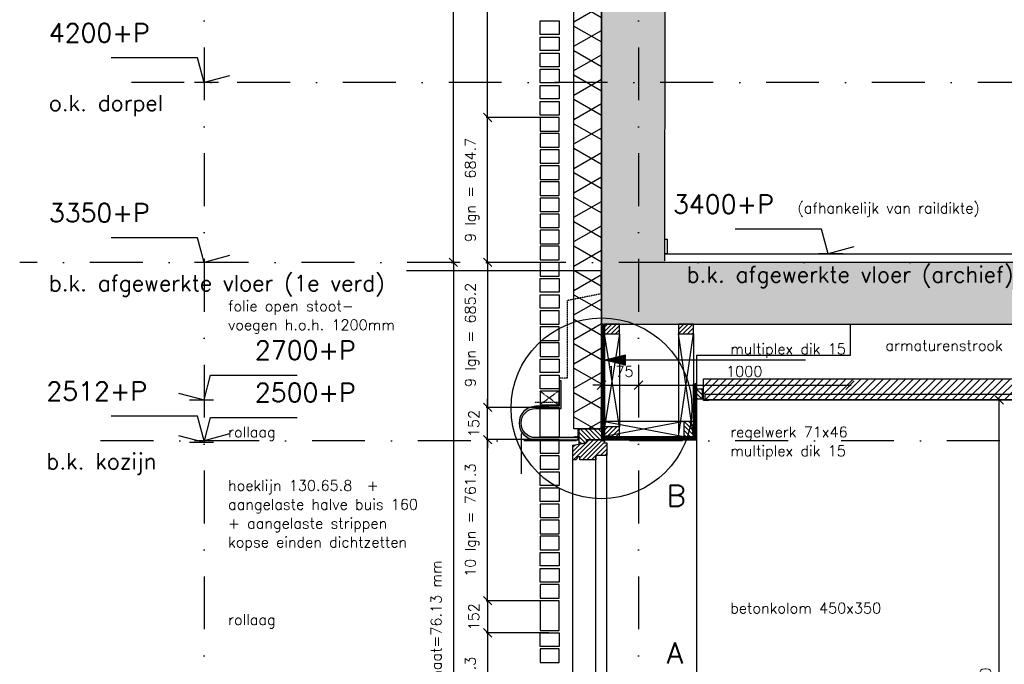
# Model space of a CAD drawing. Extents: x 0 to 297174, y -27731 to 163980.
# Tile 128 of 152: x 174347 to 179002, y 146795 to 149842. Entities that reach past the tile are written whole.
import ezdxf

# ---------------------------------------------------------------- set-up
doc = ezdxf.new("R2010")
doc.units = 0
doc.header["$LTSCALE"] = 5
doc.header["$MEASUREMENT"] = 0
doc.header["$PDMODE"] = 3
doc.header["$PDSIZE"] = 0.1
for name, pattern in [('DASHDOT', [1, 0.5, -0.25, 0, -0.25]), ('DD1', [2.66667, 1.66667, -0.5, 0, -0.5]), ('HIDDEN', [0.375, 0.25, -0.125])]:
    doc.linetypes.add(name, pattern=pattern)
doc.layers.get('0').update_dxf_attribs({"linetype": 'CONTINUOUS'})
doc.layers.get('DEFPOINTS').update_dxf_attribs({"linetype": 'CONTINUOUS'})
for name, color, linetype in [('_DETAILNUMMERS', 4, 'CONTINUOUS'), ('_DETAILNUMMERSTEKST', 4, 'CONTINUOUS'), ('A--01A1_ACEER', 1, 'CONTINUOUS'), ('A--A21--_F--3-', 9, 'CONTINUOUS'), ('A--A21--_F-23-', 9, 'CONTINUOUS'), ('A--A23--_F--3-', 9, 'CONTINUOUS'), ('A--A25--_F--3-', 9, 'CONTINUOUS'), ('A--A30--_F--3-', 9, 'CONTINUOUS'), ('A--A35--_F--3-', 9, 'CONTINUOUS'), ('A--L13DC4_VLOEREN', 4, 'HIDDEN'), ('A--L21--', 3, 'CONTINUOUS'), ('A--L21--_F--3-', 7, 'CONTINUOUS'), ('A--L21--_F-23-', 4, 'CONTINUOUS'), ('A--L21D1_BUITENWAND', 1, 'CONTINUOUS'), ('A--L21D4_BUITENWAND', 4, 'CONTINUOUS'), ('A--L21DC1_BUITENWAND', 1, 'HIDDEN'), ('A--L23--', 7, 'CONTINUOUS'), ('A--L23--_F--3-', 7, 'CONTINUOUS'), ('A--L25--', 7, 'CONTINUOUS'), ('A--L25--_F-23-', 7, 'CONTINUOUS'), ('A--L28--_F--3-', 1, 'CONTINUOUS'), ('A--L28D1_KONSTRUKTIES', 1, 'CONTINUOUS'), ('A--L30--', 7, 'CONTINUOUS'), ('A--L30--_F123-', 7, 'CONTINUOUS'), ('A--L31--', 2, 'CONTINUOUS'), ('A--L31--_F--3-', 7, 'CONTINUOUS'), ('A--L31A1_BUITENKOZIJN', 1, 'CONTINUOUS'), ('A--L31D1_BUITENKOZIJN', 1, 'CONTINUOUS'), ('A--L35-D2-_PLAFONDS', 2, 'CONTINUOUS'), ('A--L35-D4-_PLAFONDS', 4, 'CONTINUOUS'), ('A--L35D1_PLAFONDS', 1, 'CONTINUOUS'), ('A--M$1A-_F123-', 1, 'CONTINUOUS'), ('A--M01A1_MAATVOERING', 1, 'CONTINUOUS'), ('A--M01B1_HOOGTE_MAATV', 1, 'CONTINUOUS'), ('A--T01A-25_TEKST', 2, 'CONTINUOUS'), ('A--T01B2_HOOGTE_MAATV', 2, 'CONTINUOUS'), ('A--T01B3_HOOGTE_MAATV', 3, 'CONTINUOUS'), ('STRAMIEN', 8, 'DD1'), ('X--LR---_CP', 7, 'CONTINUOUS')]:
    doc.layers.add(name, color=color, linetype=linetype)
doc.styles.add('HIEMSTRA', font='romans.shx')
doc.styles.add('HOOGTEXT', font='ROMANS.shx', dxfattribs={"height": 2.5})
doc.dimstyles.get("Standard").update_dxf_attribs({"dimscale": 50, "dimtxt": 2.5, "dimasz": 2, "dimexe": 0.3, "dimexo": 0.3, "dimgap": 2, "dimtad": 1, "dimdec": 0, "dimzin": 0, "dimdsep": 46, "dimtxsty": 'HIEMSTRA', "dimblk1": 'OBLIQUE', "dimblk2": 'OBLIQUE', "dimsah": 1, "dimcen": 0.09, "dimdle": 0.3, "dimclrd": 1, "dimclre": 1, "dimclrt": 2, "dimadec": 0, "dimazin": 0, "dimtfac": 1, "dimtdec": 4, "dimtix": 1, "dimtmove": 2, "dimatfit": 3, "dimldrblk": 'OBLIQUE', "dimfxl": 0, "dimtvp": 625, "dimtolj": 1, "dimtzin": 0, "dimarcsym": 0})
pattern_1 = [(45, (0, 0), (-10.6066, 10.6066), [])]

# ---------------------------------------------------------------- blocks, each defined once
blk = doc.blocks.new('HOOGTEP')
at = {"layer": 'A--M01A1_MAATVOERING'}
for p, q in [((0, 0), (0.624, 2.33)), ((0.624, 2.33), (8.794, 2.33)), ((-2.415, 0.647), (0, 0))]:
    blk.add_line(p, q, dxfattribs=at)
at = {"layer": 'A--M01B1_HOOGTE_MAATV'}
blk.add_line((-1.379, 0), (0.911, 0), dxfattribs=at)
at = {"layer": 'A--T01B2_HOOGTE_MAATV', "style": 'HOOGTEXT', "flags": 4}
blk.add_attdef('TEKST', (1.84, -0.671), '', height=1.5, dxfattribs=at)
at = {"layer": 'A--T01B3_HOOGTE_MAATV', "style": 'HOOGTEXT', "flags": 4}
blk.add_attdef('HOOGTE', (1.673, 3.819), '', height=1.75, dxfattribs=at)
blk = doc.blocks.new('_OBLIQUE')
at = {"color": 0, "linetype": 'ByBlock'}
blk.add_line((-0.5, -0.5), (0.5, 0.5), dxfattribs=at)
blk = doc.blocks.new('*D964')
at = {"layer": 'A--M$1A-_F123-', "color": 1, "lineweight": -2, "ltscale": 10}
for p, q in [((179551.4, 148045.2), (178972.1, 148045.2)), ((178978.1, 145339.2), (178978.1, 148051.2)), ((180130.8, 145345.2), (178972.1, 145345.2))]:
    blk.add_line(p, q, dxfattribs=at)
at = {"layer": 'DEFPOINTS', "color": 0, "ltscale": 10}
for p in [(178978.1, 148045.2), (179557.4, 148045.2), (180136.8, 145345.2)]:
    blk.add_point(p, dxfattribs=at)
at = {"layer": 'A--M$1A-_F123-', "color": 1, "lineweight": -2, "ltscale": 10, "xscale": 40, "yscale": 40, "zscale": 40}
for p, rotation in [((178978.1, 148045.2), 90), ((178978.1, 145345.2), 270)]:
    blk.add_blockref('_OBLIQUE', p, dxfattribs=dict(at, rotation=rotation))
at = {"layer": 'A--M$1A-_F123-', "color": 2, "ltscale": 10, "insert": (178913.1, 146695.2), "char_height": 50, "attachment_point": 5, "rotation": 90, "style": 'HIEMSTRA'}
blk.add_mtext('\\A1;2700', dxfattribs=at)
blk = doc.blocks.new('*D975')
at = {"layer": 'A--M$1A-_F123-', "color": 1, "lineweight": -2, "ltscale": 10}
for p, q in [((177097.5, 148114.8), (177057.5, 148114.8)), ((177097.5, 148139.3), (177097.5, 148108.8)), ((177097.5, 148114.8), (177272.6, 148114.8)), ((177272.6, 148139.3), (177272.6, 148108.8)), ((177272.6, 148114.8), (177312.6, 148114.8))]:
    blk.add_line(p, q, dxfattribs=at)
at = {"layer": 'DEFPOINTS', "color": 0, "ltscale": 10}
for p in [(177097.5, 148145.3), (177272.6, 148145.3), (177272.6, 148114.8)]:
    blk.add_point(p, dxfattribs=at)
at = {"layer": 'A--M$1A-_F123-', "color": 1, "lineweight": -2, "ltscale": 10, "xscale": 40, "yscale": 40, "zscale": 40}
blk.add_blockref('_OBLIQUE', (177097.5, 148114.8), dxfattribs=at)
at = {"layer": 'A--M$1A-_F123-', "color": 1, "lineweight": -2, "ltscale": 10, "xscale": 40, "yscale": 40, "zscale": 40, "rotation": 180}
blk.add_blockref('_OBLIQUE', (177272.6, 148114.8), dxfattribs=at)
at = {"layer": 'A--M$1A-_F123-', "color": 2, "ltscale": 10, "insert": (177185, 148179.8), "char_height": 50, "attachment_point": 5, "style": 'HIEMSTRA'}
blk.add_mtext('\\A1;175', dxfattribs=at)
blk = doc.blocks.new('*D976')
at = {"layer": 'A--M$1A-_F123-', "color": 1, "lineweight": -2, "ltscale": 10}
blk.add_line((177266.6, 148114.8), (178278.6, 148114.8), dxfattribs=at)
at = {"layer": 'DEFPOINTS', "color": 0, "ltscale": 10}
for p in [(177272.6, 148114.8), (178272.6, 148114.8), (178272.6, 148114.8)]:
    blk.add_point(p, dxfattribs=at)
at = {"layer": 'A--M$1A-_F123-', "color": 1, "lineweight": -2, "ltscale": 10, "xscale": 40, "yscale": 40, "zscale": 40, "rotation": 180}
blk.add_blockref('_OBLIQUE', (177272.6, 148114.8), dxfattribs=at)
at = {"layer": 'A--M$1A-_F123-', "color": 1, "lineweight": -2, "ltscale": 10, "xscale": 40, "yscale": 40, "zscale": 40}
blk.add_blockref('_OBLIQUE', (178272.6, 148114.8), dxfattribs=at)
at = {"layer": 'A--M$1A-_F123-', "color": 2, "ltscale": 10, "insert": (177772.6, 148179.8), "char_height": 50, "attachment_point": 5, "style": 'HIEMSTRA'}
blk.add_mtext('\\A1;1000', dxfattribs=at)
blk = doc.blocks.new('*U1548')
at = {"layer": 'A--L23--_F--3-', "color": 2, "linetype": 'Continuous'}
blk.add_lwpolyline([(0, 0), (0, 20), (7575, 20), (7575, 0)], dxfattribs=at)
blk = doc.blocks.new('*D716')
at = {"layer": 'A--M$1A-_F123-', "color": 1, "lineweight": -2, "ltscale": 10}
for p, q in [((176806.6, 151207.2), (176553.3, 151207.2)), ((176559.3, 149373.9), (176559.3, 151213.2)), ((176806.6, 149379.9), (176553.3, 149379.9))]:
    blk.add_line(p, q, dxfattribs=at)
at = {"layer": 'DEFPOINTS', "color": 0, "ltscale": 10}
for p in [(176559.3, 151207.2), (176812.6, 151207.2), (176812.6, 149379.9)]:
    blk.add_point(p, dxfattribs=at)
at = {"layer": 'A--M$1A-_F123-', "color": 1, "lineweight": -2, "ltscale": 10, "xscale": 40, "yscale": 40, "zscale": 40}
for p, rotation in [((176559.3, 151207.2), 90), ((176559.3, 149379.9), 270)]:
    blk.add_blockref('_OBLIQUE', p, dxfattribs=dict(at, rotation=rotation))
at = {"layer": 'A--M$1A-_F123-', "color": 2, "ltscale": 10, "insert": (176486, 150293.5), "char_height": 50, "attachment_point": 5, "rotation": 90, "style": 'HIEMSTRA'}
blk.add_mtext('\\A1;24 lgn =  1825.9', dxfattribs=at)
blk = doc.blocks.new('*D721')
at = {"layer": 'A--M$1A-_F123-', "color": 1, "lineweight": -2, "ltscale": 10}
for p, q in [((176559.3, 146949.9), (176559.3, 146176.6)), ((176806.6, 146943.9), (176553.3, 146943.9)), ((176841.3, 146182.6), (176553.3, 146182.6))]:
    blk.add_line(p, q, dxfattribs=at)
at = {"layer": 'DEFPOINTS', "color": 0, "ltscale": 10}
for p in [(176812.6, 146943.9), (176559.3, 146182.6), (176847.3, 146182.6)]:
    blk.add_point(p, dxfattribs=at)
at = {"layer": 'A--M$1A-_F123-', "color": 1, "lineweight": -2, "ltscale": 10, "xscale": 40, "yscale": 40, "zscale": 40}
for p, rotation in [((176559.3, 146943.9), 90), ((176559.3, 146182.6), 270)]:
    blk.add_blockref('_OBLIQUE', p, dxfattribs=dict(at, rotation=rotation))
at = {"layer": 'A--M$1A-_F123-', "color": 2, "ltscale": 10, "insert": (176486, 146563.2), "char_height": 50, "attachment_point": 5, "rotation": 90, "style": 'HIEMSTRA'}
blk.add_mtext('\\A1;10 lgn = 761.3', dxfattribs=at)
blk = doc.blocks.new('*D722')
at = {"layer": 'A--M$1A-_F123-', "color": 1, "lineweight": -2, "ltscale": 10}
for p, q in [((176559.3, 147096.1), (176559.3, 147136.1)), ((176841.3, 147096.1), (176553.3, 147096.1)), ((176559.3, 147096.1), (176559.3, 146943.9)), ((176849.1, 146943.9), (176553.3, 146943.9)), ((176559.3, 146943.9), (176559.3, 146903.9))]:
    blk.add_line(p, q, dxfattribs=at)
at = {"layer": 'DEFPOINTS', "color": 0, "ltscale": 10}
for p in [(176847.3, 147096.1), (176559.3, 146943.9), (176855.1, 146943.9)]:
    blk.add_point(p, dxfattribs=at)
at = {"layer": 'A--M$1A-_F123-', "color": 1, "lineweight": -2, "ltscale": 10, "xscale": 40, "yscale": 40, "zscale": 40}
for p, rotation in [((176559.3, 147096.1), 270), ((176559.3, 146943.9), 90)]:
    blk.add_blockref('_OBLIQUE', p, dxfattribs=dict(at, rotation=rotation))
at = {"layer": 'A--M$1A-_F123-', "color": 2, "ltscale": 10, "insert": (176494.3, 147020), "char_height": 50, "attachment_point": 5, "rotation": 90, "style": 'HIEMSTRA'}
blk.add_mtext('\\A1;152', dxfattribs=at)
blk = doc.blocks.new('*D723')
at = {"layer": 'A--M$1A-_F123-', "color": 1, "lineweight": -2, "ltscale": 10}
for p, q in [((176841.3, 147857.4), (176553.3, 147857.4)), ((176559.3, 147090.1), (176559.3, 147863.4)), ((176806.6, 147096.1), (176553.3, 147096.1))]:
    blk.add_line(p, q, dxfattribs=at)
at = {"layer": 'DEFPOINTS', "color": 0, "ltscale": 10}
for p in [(176559.3, 147857.4), (176847.3, 147857.4), (176812.6, 147096.1)]:
    blk.add_point(p, dxfattribs=at)
at = {"layer": 'A--M$1A-_F123-', "color": 1, "lineweight": -2, "ltscale": 10, "xscale": 40, "yscale": 40, "zscale": 40}
for p, rotation in [((176559.3, 147857.4), 90), ((176559.3, 147096.1), 270)]:
    blk.add_blockref('_OBLIQUE', p, dxfattribs=dict(at, rotation=rotation))
at = {"layer": 'A--M$1A-_F123-', "color": 2, "ltscale": 10, "insert": (176486, 147476.8), "char_height": 50, "attachment_point": 5, "rotation": 90, "style": 'HIEMSTRA'}
blk.add_mtext('\\A1;10 lgn = 761.3', dxfattribs=at)
blk = doc.blocks.new('*D724')
at = {"layer": 'A--M$1A-_F123-', "color": 1, "lineweight": -2, "ltscale": 10}
for p, q in [((176559.3, 148009.7), (176559.3, 148049.7)), ((176849.1, 148009.7), (176553.3, 148009.7)), ((176559.3, 147857.4), (176559.3, 148009.7)), ((176841.3, 147857.4), (176553.3, 147857.4)), ((176559.3, 147857.4), (176559.3, 147817.4))]:
    blk.add_line(p, q, dxfattribs=at)
at = {"layer": 'DEFPOINTS', "color": 0, "ltscale": 10}
for p in [(176559.3, 148009.7), (176855.1, 148009.7), (176847.3, 147857.4)]:
    blk.add_point(p, dxfattribs=at)
at = {"layer": 'A--M$1A-_F123-', "color": 1, "lineweight": -2, "ltscale": 10, "xscale": 40, "yscale": 40, "zscale": 40}
for p, rotation in [((176559.3, 148009.7), 270), ((176559.3, 147857.4), 90)]:
    blk.add_blockref('_OBLIQUE', p, dxfattribs=dict(at, rotation=rotation))
at = {"layer": 'A--M$1A-_F123-', "color": 2, "ltscale": 10, "insert": (176494.3, 147933.6), "char_height": 50, "attachment_point": 5, "rotation": 90, "style": 'HIEMSTRA'}
blk.add_mtext('\\A1;152', dxfattribs=at)
blk = doc.blocks.new('*D725')
at = {"layer": 'A--M$1A-_F123-', "color": 1, "lineweight": -2, "ltscale": 10}
for p, q in [((176806.6, 148695.2), (176553.3, 148695.2)), ((176559.3, 148701.2), (176559.3, 148003.7)), ((176841.3, 148009.7), (176553.3, 148009.7))]:
    blk.add_line(p, q, dxfattribs=at)
at = {"layer": 'DEFPOINTS', "color": 0, "ltscale": 10}
for p in [(176812.6, 148695.2, 0), (176559.3, 148009.7), (176847.3, 148009.7)]:
    blk.add_point(p, dxfattribs=at)
at = {"layer": 'A--M$1A-_F123-', "color": 1, "lineweight": -2, "ltscale": 10, "xscale": 40, "yscale": 40, "zscale": 40}
for p, rotation in [((176559.3, 148695.2), 90), ((176559.3, 148009.7), 270)]:
    blk.add_blockref('_OBLIQUE', p, dxfattribs=dict(at, rotation=rotation))
at = {"layer": 'A--M$1A-_F123-', "color": 2, "ltscale": 10, "insert": (176486, 148352.4), "char_height": 50, "attachment_point": 5, "rotation": 90, "style": 'HIEMSTRA'}
blk.add_mtext('\\A1;9 lgn = 685.2', dxfattribs=at)
blk = doc.blocks.new('*D726')
at = {"layer": 'A--M$1A-_F123-', "color": 1, "lineweight": -2, "ltscale": 10}
for p, q in [((176841.3, 149379.9), (176553.3, 149379.9)), ((176559.3, 148689.2), (176559.3, 149385.9)), ((176806.6, 148695.2), (176553.3, 148695.2))]:
    blk.add_line(p, q, dxfattribs=at)
at = {"layer": 'DEFPOINTS', "color": 0, "ltscale": 10}
for p in [(176559.3, 149379.9), (176847.3, 149379.9, 0), (176812.6, 148695.2, 0)]:
    blk.add_point(p, dxfattribs=at)
at = {"layer": 'A--M$1A-_F123-', "color": 1, "lineweight": -2, "ltscale": 10, "xscale": 40, "yscale": 40, "zscale": 40}
for p, rotation in [((176559.3, 149379.9), 90), ((176559.3, 148695.2), 270)]:
    blk.add_blockref('_OBLIQUE', p, dxfattribs=dict(at, rotation=rotation))
at = {"layer": 'A--M$1A-_F123-', "color": 2, "ltscale": 10, "insert": (176486, 149037.5), "char_height": 50, "attachment_point": 5, "rotation": 90, "style": 'HIEMSTRA'}
blk.add_mtext('\\A1;9 lgn = 684.7', dxfattribs=at)
blk = doc.blocks.new('*D727')
at = {"layer": 'A--M$1A-_F123-', "color": 1, "linetype": 'Continuous', "lineweight": -2, "ltscale": 10}
for p, q in [((176387.5, 152739.3), (176403.7, 152739.3)), ((176397.7, 148689.2), (176397.7, 152745.3)), ((176387.5, 148695.2), (176403.7, 148695.2))]:
    blk.add_line(p, q, dxfattribs=at)
at = {"layer": 'DEFPOINTS', "color": 0, "linetype": 'Continuous', "ltscale": 10}
for p in [(176381.5, 152739.3), (176397.7, 152739.3), (176381.5, 148695.2)]:
    blk.add_point(p, dxfattribs=at)
at = {"layer": 'A--M$1A-_F123-', "color": 1, "linetype": 'Continuous', "lineweight": -2, "ltscale": 10, "xscale": 40, "yscale": 40, "zscale": 40}
for p, rotation in [((176397.7, 152739.3), 90), ((176397.7, 148695.2), 270)]:
    blk.add_blockref('_OBLIQUE', p, dxfattribs=dict(at, rotation=rotation))
at = {"layer": 'A--M$1A-_F123-', "color": 3, "linetype": 'Continuous', "ltscale": 10, "insert": (176324.4, 150717.2), "char_height": 50, "attachment_point": 5, "rotation": 90, "style": 'HIEMSTRA'}
blk.add_mtext('\\A1;lagenmaat=76.08 mm', dxfattribs=at)
blk = doc.blocks.new('*D728')
at = {"layer": 'A--M$1A-_F123-', "color": 1, "linetype": 'Continuous', "lineweight": -2, "ltscale": 10}
for p, q in [((176397.7, 148701.2), (176397.7, 145110.8)), ((176391.7, 145116.8), (176391.7, 145116.8))]:
    blk.add_line(p, q, dxfattribs=at)
at = {"layer": 'DEFPOINTS', "color": 0, "linetype": 'Continuous', "ltscale": 10}
for p in [(176397.7, 148695.2, 0), (176397.7, 145116.8), (176397.7, 145116.8)]:
    blk.add_point(p, dxfattribs=at)
at = {"layer": 'A--M$1A-_F123-', "color": 1, "linetype": 'Continuous', "lineweight": -2, "ltscale": 10, "xscale": 40, "yscale": 40, "zscale": 40}
for p, rotation in [((176397.7, 148695.2), 90), ((176397.7, 145116.8), 270)]:
    blk.add_blockref('_OBLIQUE', p, dxfattribs=dict(at, rotation=rotation))
at = {"layer": 'A--M$1A-_F123-', "color": 3, "linetype": 'Continuous', "ltscale": 10, "insert": (176324.3, 146906), "char_height": 50, "attachment_point": 5, "rotation": 90, "style": 'HIEMSTRA'}
blk.add_mtext('\\A1;\\fRomanS|b0|i0|c0|p0;lagenmaat=76.13 mm', dxfattribs=at)
blk = doc.blocks.new('*U1525')
at = {"layer": 'A--A21--_F-23-', "linetype": 'Continuous'}
h = blk.add_hatch(dxfattribs=at)
h.set_pattern_fill('ALFAISO', color=256, scale=100, angle=90, style=0)
h.set_pattern_definition([(150, (50, -3e-15), (-50, -86.6025), []), (210, (50, -3e-15), (50, -86.6025), [])])
h.paths.add_polyline_path([(0, 0), (-65, 0), (-65, 4407.8), (0, 4407.8), (65, 4407.8), (65, 0)])
at = {"layer": 'A--L21--_F--3-', "color": 3, "linetype": 'Continuous'}
for points in [[(0, 0), (-65, 0), (-65, 4407.8), (0, 4407.8)], [(0, 0), (65, 0), (65, 4407.8), (0, 4407.8)]]:
    blk.add_lwpolyline(points, dxfattribs=at)
blk = doc.blocks.new('Q020259-')
at = {"layer": 'A--A25--_F--3-'}
h = blk.add_hatch(dxfattribs=at)
h.set_pattern_fill('ALFALINE', color=256, scale=15, style=0, pattern_type=2)
h.set_pattern_definition(pattern_1)
h.paths.add_polyline_path([(0, 0), (0, 46), (28, 46), (28, 0)])
at = {"layer": 'A--L25--_F-23-', "color": 2, "linetype": 'Continuous'}
blk.add_lwpolyline([(0, 0), (0, 46), (28, 46), (28, 0)], close=True, dxfattribs=at)
at = {"layer": 'X--LR---_CP'}
for p in [(0, 0), (0, 0), (28, 0)]:
    blk.add_point(p, dxfattribs=at)
blk = doc.blocks.new('*U1522')
at = {"layer": 'A--A30--_F--3-', "linetype": 'Continuous'}
h = blk.add_hatch(dxfattribs=at)
h.set_pattern_fill('ALFALINE', color=256, scale=4, angle=405, style=0)
h.set_pattern_definition([(90, (0, 0), (-4, 1e-15), [])])
h.paths.add_polyline_path([(0, 0), (7.5, 0), (7.5, -531.4), (0, -531.4), (-7.5, -531.4), (-7.5, 0)])
at = {"layer": 'A--L30--_F123-', "color": 1, "linetype": 'Continuous'}
for points in [[(0, 0), (-7.5, 0), (-7.5, -531.4), (0, -531.4)], [(0, 0), (7.5, 0), (7.5, -531.4), (0, -531.4)]]:
    blk.add_lwpolyline(points, dxfattribs=at)
blk = doc.blocks.new('KOZIJN_VB')
at = {"layer": 'A--A35--_F--3-'}
h = blk.add_hatch(dxfattribs=at)
h.set_pattern_fill('ALFALINE', color=256, scale=15, angle=90, style=0, pattern_type=2)
h.set_pattern_definition([(135, (571.291, -567.298), (-10.6066, -10.6066), [])])
h.paths.add_polyline_path([(-105, 50.9), (0, 50.9), (0, 0), (-71, 0), (-71, -14), (-105, -20.1)])
h = blk.add_hatch(dxfattribs=at)
h.set_pattern_fill('ALFALINE', color=256, scale=15, style=0, pattern_type=2)
h.set_pattern_definition([(45, (571.291, -567.298), (-10.6066, 10.6066), [])])
h.paths.add_polyline_path([(-135, -25.5), (-71, -14), (-71, 0), (15, 0), (15, -15), (25, -15), (25, -74), (-26, -74), (-26, -95), (-102, -95), (-102, -81), (-112, -81), (-120, -95), (-135, -95)])
at = {"layer": 'A--L31--_F--3-', "color": 2, "linetype": 'Continuous'}
for points in [[(-105, 50.9), (0, 50.9), (0, 0), (-71, 0), (-71, -14), (-105, -20.1), (-105, 50.9)], [(-135, -25.5), (-71, -14), (-71, 0), (15, 0), (15, -15), (25, -15), (25, -74), (-26, -74), (-26, -95), (-102, -95), (-102, -95), (-102, -81), (-112, -81), (-120, -95), (-135, -95)]]:
    blk.add_lwpolyline(points, close=True, dxfattribs=at)
at = {"layer": 'X--LR---_CP', "color": 1}
blk.add_point((0, 0), dxfattribs=at)
blk = doc.blocks.new('*U1521')
at = {"layer": 'A--A30--_F--3-', "linetype": 'Continuous'}
h = blk.add_hatch(dxfattribs=at)
h.set_pattern_fill('ALFALINE', color=256, scale=4, angle=135, style=0)
h.set_pattern_definition([(180, (0, 0), (-9e-16, -4), [])])
h.paths.add_polyline_path([(0, 0), (0, 7.5), (435.2, 7.5), (442.7, 0), (450.2, -7.5), (0, -7.5)])
at = {"layer": 'A--L30--_F123-', "color": 1, "linetype": 'Continuous'}
for points in [[(0, 0), (0, 7.5), (435.2, 7.5), (435.2, 7.5)], [(0, 0), (0, -7.5), (450.2, -7.5), (450.2, -7.5)]]:
    blk.add_lwpolyline(points, dxfattribs=at)
blk = doc.blocks.new('*U1520')
at = {"layer": 'A--A30--_F--3-', "linetype": 'Continuous'}
h = blk.add_hatch(dxfattribs=at)
h.set_pattern_fill('ALFALINE', color=256, scale=4, angle=225, style=0)
h.set_pattern_definition([(270, (0, 0), (4, -9e-16), [])])
h.paths.add_polyline_path([(0, 0), (7.5, -7.5), (7.5, 256.5), (0, 256.5), (-7.5, 256.5), (-7.5, 7.5)])
at = {"layer": 'A--L30--_F123-', "color": 1, "linetype": 'Continuous'}
for points in [[(-7.5, 7.5), (-7.5, 7.5), (-7.5, 256.5), (0, 256.5)], [(7.5, -7.5), (7.5, -7.5), (7.5, 256.5), (0, 256.5)]]:
    blk.add_lwpolyline(points, dxfattribs=at)
blk = doc.blocks.new('Q027002-')
at = {"layer": 'A--A21--_F--3-'}
h = blk.add_hatch(dxfattribs=at)
h.set_pattern_fill('ALFALINE', color=9, scale=15, style=0, pattern_type=2)
h.set_pattern_definition(pattern_1)
h.paths.add_polyline_path([(0, 0), (71, 0), (71, 46), (0, 46)])
at = {"layer": 'A--L21--_F-23-', "color": 2, "linetype": 'Continuous'}
blk.add_lwpolyline([(0, 0), (71, 0), (71, 46), (0, 46)], close=True, dxfattribs=at)
at = {"layer": 'X--LR---_CP', "linetype": 'Continuous'}
blk.add_point((0, 0), dxfattribs=at)
blk = doc.blocks.new('peiltje')
at = {"layer": 'A--T01A-25_TEKST'}
h = blk.add_hatch(dxfattribs=at)
h.set_pattern_fill('ANSI31', color=256, style=0)
h.set_pattern_definition([(45, (-152579.26553, -95332.97776), (-0.08838834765, 0.08838834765), [])])
h.paths.add_polyline_path([(96, -24), (0, 0), (96, 24)])
blk.add_line((947.6, 0), (0, 0), dxfattribs=at)

msp = doc.modelspace()

# ---------------------------------------------------------------- hatches: boundary and pattern name
at = {"layer": 'A--01A1_ACEER', "linetype": 'Continuous'}
h = msp.add_hatch(dxfattribs=at)
h.set_pattern_fill('ANSI31', color=256, scale=200, style=0)
h.set_pattern_definition([(45, (24565.548, 52899.255), (-17.6776695, 17.6776695), [])])
h.paths.add_polyline_path([(183262.6, 148045.2), (177579.8, 148045.2), (177579.8, 148145.2), (183262.6, 148145.2)])
at = {"layer": 'A--A23--_F--3-'}
h = msp.add_hatch(dxfattribs=at)
h.set_pattern_fill('ALFABET', color=256, scale=50, angle=1, style=0, pattern_type=2)
h.set_pattern_definition([(46, (0, 52899.26), (-215.80194, 208.3975), []), (51, (0, 52899.26), (359.12306, -25.11233), [37.5, -412.5]), (356, (0, 52899.26), (-75.9289, 374.828), [30, -330]), (101.4514, (29.93, 52897.16), (283.19445, 349.71546), [31.8701, -350.57106]), (47.1842, (-1.75, 52999.24), (534.9836, -73.4339), [56.25, -618.75]), (97.6356, (42.84, 52993.1), (458.7598, 495.1408), [47.8051, -525.8565]), (352.1842, (-1.75, 52999.24), (458.7594, 495.1412), [45, -495]), (22, (48.68, 52975.12), (301.9214, -196.07005), [37.5, -412.5]), (327, (48.7, 52975.1), (115.3113, 364.643), [30, -330]), (72.4514, (73.84, 52958.78), (417.23286, 168.57264), [31.8701, -350.57106]), (38.5, (0, 52899.26), (3.1741, 166.527686), [0, -326, 0, -335, 0, -331.25]), (8.5, (0, 52899.26), (128.07302, 199.47142), [0, -191, 0, -318.5, 0, -126.25]), (328.5, (-111.48, 52897.31), (267.067385, -6.617475), [0, -125, 0, -390, 0, -517.5]), (318.5, (-161.48, 52896.44), (290.67514, 55.13387), [0, -162.5, 0, -259, 0, -367.5]), (318.5, (-161.48, 52896.44), (290.67514, 55.13387), [0, -162.5, 0, -259, 0, -367.5])])
h.paths.add_polyline_path([(193819.4, 148405.2), (177097.5, 148405.2), (177097.5, 152155.1), (193819.4, 152155.2)])
h.paths.add_polyline_path([(185272.6, 151905), (193819.4, 151905.2), (193819.4, 148655.2), (185272.6, 148655.2)], flags=16)
h.paths.add_polyline_path([(184972.6, 148695.2), (177399.2, 148695.2), (177399.2, 151755.1), (184972.6, 151755.1)], flags=16)
at = {"layer": 'A--L21--_F-23-', "linetype": 'Continuous'}
h = msp.add_hatch(color=256, dxfattribs=at)
edge = h.paths.add_edge_path()
edge.add_arc((176786.8, 147935.8), 79, 90, 270)
edge.add_line((176786.8, 147856.8), (176987.6, 147856.8))
edge.add_line((176987.6, 147856.8), (176987.6, 147866.8))
edge.add_line((176987.6, 147866.8), (176786.8, 147866.8))
edge.add_arc((176786.8, 147935.8), 69, 90, 270, ccw=False)
edge.add_line((176786.8, 148004.8), (176796.8, 148004.8))
edge.add_line((176796.8, 148004.8), (176907.6, 148004.8))
edge.add_line((176907.6, 148004.8), (176907.6, 148134.8))
edge.add_line((176907.6, 148134.8), (176899.6, 148134.8))
edge.add_arc((176899.6, 148132.8), 2, 90, 180)
edge.add_line((176897.6, 148132.8), (176897.6, 148018.3))
edge.add_arc((176894.1, 148018.3), 3.5, -90, 0, ccw=False)
edge.add_line((176894.1, 148014.8), (176786.8, 148014.8))

# ---------------------------------------------------------------- linework, layer by layer
at = {"layer": '_DETAILNUMMERS'}
msp.add_circle((177097.6, 148005.4), 427.3, dxfattribs=at)
at = {"layer": 'A--01A1_ACEER'}
msp.add_line((177097.6, 148655.1), (176175.7, 148655.1), dxfattribs=at)
at = {"layer": 'A--L13DC4_VLOEREN'}
for points in [[(177094.1, 148660.6), (177094.1, 148546.3), (176935.5, 148514.5), (176935.5, 148148.2), (176897.6, 148148.2), (176897.6, 148032.2), (176782.8, 148032.2)], [(177095.6, 148541), (177095.4, 147909.2), (176985.6, 147909.2), (176985.6, 147871.9), (176965.7, 147868.8)]]:
    msp.add_lwpolyline(points, dxfattribs=at)
at = {"layer": 'A--L21--_F-23-', "linetype": 'Continuous'}
for p, q in [((177097.5, 152155.2), (177097.6, 148405.1)), ((177397.6, 148703.1), (177399.2, 151755.1)), ((177097.6, 148655.1), (177097.6, 148655.1)), ((177097.6, 148655.1), (177097.6, 148405.1)), ((177097.6, 148403.1), (193819.4, 148405.2))]:
    msp.add_line(p, q, dxfattribs=at)
msp.add_lwpolyline([(184972.6, 148695.2), (177397.6, 148695.2)], dxfattribs=at)
at = {"layer": 'A--L21D1_BUITENWAND'}
for points in [[(176897.6, 147869.4), (176807.6, 147869.4), (176807.6, 148009.7), (176897.6, 148009.7)], [(176897.6, 147869.4), (176807.6, 147869.4), (176807.6, 148009.7), (176897.6, 148009.7)], [(176897.6, 147857.4), (176807.6, 147857.4), (176807.6, 147793.3), (176897.6, 147793.3)], [(176897.6, 147781.3), (176807.6, 147781.3), (176807.6, 147717.2), (176897.6, 147717.2)], [(176897.6, 147641.1), (176807.6, 147641.1), (176807.6, 147705.2), (176897.6, 147705.2)], [(176897.6, 147564.9), (176807.6, 147564.9), (176807.6, 147629.1), (176897.6, 147629.1)], [(176897.6, 147552.9), (176807.6, 147552.9), (176807.6, 147488.8), (176897.6, 147488.8)], [(176897.6, 147476.8), (176807.6, 147476.8), (176807.6, 147412.7), (176897.6, 147412.7)], [(176897.6, 147400.7), (176807.6, 147400.7), (176807.6, 147336.5), (176897.6, 147336.5)], [(176897.6, 147260.4), (176807.6, 147260.4), (176807.6, 147324.5), (176897.6, 147324.5)], [(176897.6, 147184.3), (176807.6, 147184.3), (176807.6, 147248.4), (176897.6, 147248.4)], [(176897.6, 147172.3), (176807.6, 147172.3), (176807.6, 147108.1), (176897.6, 147108.1)], [(176897.6, 147096.1), (176807.6, 147096.1), (176807.6, 146955.9), (176897.6, 146955.9)], [(176897.6, 147096.1), (176807.6, 147096.1), (176807.6, 146955.9), (176897.6, 146955.9)], [(176897.6, 146879.8), (176807.6, 146879.8), (176807.6, 146943.9), (176897.6, 146943.9)], [(176897.6, 146867.8), (176807.6, 146867.8), (176807.6, 146803.6), (176897.6, 146803.6)]]:
    msp.add_lwpolyline(points, close=True, dxfattribs=at)
at = {"layer": 'A--L21D4_BUITENWAND', "elevation": 0}
for points in [[(176897.6, 149772.2), (176807.6, 149772.2), (176807.6, 149836.4), (176897.6, 149836.4)], [(176897.6, 149696.1), (176807.6, 149696.1), (176807.6, 149760.3), (176897.6, 149760.3)], [(176897.6, 149620.1), (176807.6, 149620.1), (176807.6, 149684.2), (176897.6, 149684.2)], [(176897.6, 149544), (176807.6, 149544), (176807.6, 149608.1), (176897.6, 149608.1)], [(176897.6, 149467.9), (176807.6, 149467.9), (176807.6, 149532), (176897.6, 149532)], [(176897.6, 149391.8), (176807.6, 149391.8), (176807.6, 149456), (176897.6, 149456)], [(176897.6, 149379.9), (176807.6, 149379.9), (176807.6, 149315.7), (176897.6, 149315.7)], [(176897.6, 149303.8), (176807.6, 149303.8), (176807.6, 149239.7), (176897.6, 149239.7)], [(176897.6, 149227.7), (176807.6, 149227.7), (176807.6, 149163.6), (176897.6, 149163.6)], [(176897.6, 149151.6), (176807.6, 149151.6), (176807.6, 149087.5), (176897.6, 149087.5)], [(176897.6, 149075.6), (176807.6, 149075.6), (176807.6, 149011.4), (176897.6, 149011.4)], [(176897.6, 148999.5), (176807.6, 148999.5), (176807.6, 148935.3), (176897.6, 148935.3)], [(176897.6, 148923.4), (176807.6, 148923.4), (176807.6, 148859.3), (176897.6, 148859.3)], [(176897.6, 148847.3), (176807.6, 148847.3), (176807.6, 148783.2), (176897.6, 148783.2)], [(176897.6, 148771.2), (176807.6, 148771.2), (176807.6, 148707.1), (176897.6, 148707.1)]]:
    msp.add_lwpolyline(points, close=True, dxfattribs=at)
at = {"layer": 'A--L21D4_BUITENWAND'}
for points in [[(176897.6, 148694.9), (176807.6, 148694.9), (176807.6, 148630.7), (176897.6, 148630.7)], [(176897.6, 148554.6), (176807.6, 148554.6), (176807.6, 148618.7), (176897.6, 148618.7)], [(176897.6, 148478.5), (176807.6, 148478.5), (176807.6, 148542.6), (176897.6, 148542.6)], [(176897.6, 148466.5), (176807.6, 148466.5), (176807.6, 148402.4), (176897.6, 148402.4)], [(176897.6, 148390.4), (176807.6, 148390.4), (176807.6, 148326.2), (176897.6, 148326.2)], [(176897.6, 148314.2), (176807.6, 148314.2), (176807.6, 148250.1), (176897.6, 148250.1)], [(176897.6, 148174), (176807.6, 148174), (176807.6, 148238.1), (176897.6, 148238.1)], [(176897.6, 148097.8), (176807.6, 148097.8), (176807.6, 148162), (176897.6, 148162)], [(176897.6, 148085.8), (176807.6, 148085.8), (176807.6, 148021.7), (176897.6, 148021.7)]]:
    msp.add_lwpolyline(points, close=True, dxfattribs=at)
at = {"layer": 'A--L21DC1_BUITENWAND'}
for p, q in [((176892.6, 148023.6), (176807.6, 148085.8)), ((176807.6, 148022.8), (176892.6, 148085.8))]:
    msp.add_line(p, q, dxfattribs=at)
at = {"layer": 'A--L23--'}
msp.add_lwpolyline([(177407.6, 148735.2), (177397.6, 148735.2), (177397.6, 148805.2), (177407.6, 148805.2)], close=True, dxfattribs=at)
at = {"layer": 'A--L28--_F--3-', "color": 4, "linetype": 'Continuous'}
msp.add_lwpolyline([(176786.8, 148014.8), (176786.8, 148014.8, 1), (176786.8, 147856.8), (176987.6, 147856.8), (176987.6, 147866.8), (176786.8, 147866.8, -1), (176786.8, 148004.8), (176796.8, 148004.8), (176907.6, 148004.8), (176907.6, 148134.8), (176899.6, 148134.8, 0.414214), (176897.6, 148132.8), (176897.6, 148018.3, -0.414214), (176894.1, 148014.8)], format="xyb", close=True, dxfattribs=at)
at = {"layer": 'A--L28D1_KONSTRUKTIES'}
msp.add_lwpolyline([(178272.6, 148405.2), (178272.6, 148255.2), (177547.5, 148255.2), (177547.5, 145345.2)], dxfattribs=at)
at = {"layer": 'A--L31A1_BUITENKOZIJN'}
for p, q in [((177122.6, 146290.1), (177122.6, 147796.2)), ((176962.6, 146291.6), (176962.6, 147775.2)), ((177071.6, 146308.3), (177071.6, 147775.2))]:
    msp.add_line(p, q, dxfattribs=at)
at = {"layer": 'A--L31D1_BUITENKOZIJN'}
for p, q in [((177183.4, 147917.8), (177112.4, 148357.1)), ((177183.4, 148357.1), (177112.4, 147917.8)), ((177183.4, 148357.1), (177183.4, 147917.8)), ((177461.5, 148357.2), (177461.5, 147871.8)), ((177461.5, 147871.8), (177532.5, 148357.2)), ((177532.6, 147871.8), (177461.5, 148357.2)), ((177532.5, 148357.2), (177532.6, 147871.8)), ((177486.6, 147942.8), (177112.4, 147942.8)), ((177112.4, 147942.8), (177486.6, 147871.8)), ((177486.6, 147942.8), (177112.4, 147871.8))]:
    msp.add_line(p, q, dxfattribs=at)
at = {"layer": 'A--L35-D2-_PLAFONDS'}
msp.add_lwpolyline([(183230.4, 148070.2), (177586.2, 148070.2), (177586.2, 148045.2), (183230.4, 148045.2)], dxfattribs=at)
at = {"layer": 'A--L35-D4-_PLAFONDS'}
for p, q in [((177579.8, 148043.1), (177579.8, 148093.1)), ((177604.8, 148043.1), (177579.8, 148043.1)), ((177604.8, 148043.1), (177579.8, 148043.1)), ((177604.8, 148043.1), (177579.8, 148043.1))]:
    msp.add_line(p, q, dxfattribs=at)
at = {"layer": 'A--L35D1_PLAFONDS', "linetype": 'Continuous'}
msp.add_lwpolyline([(183262.6, 148045.2), (177579.8, 148045.2), (177579.8, 148145.2), (183262.6, 148145.2)], close=True, dxfattribs=at)
at = {"layer": 'A--T01A-25_TEKST'}
msp.add_line((176718, 147886.4), (176718, 147695), dxfattribs=at)
at = {"layer": 'STRAMIEN', "linetype": 'DASHDOT', "ltscale": 100}
for p, q in [((175218.7, 163214.3), (175218.7, 143071.5)), ((177272.6, 163214.3), (177272.6, 143071.5)), ((180626.5, 149545.2, 0), (174847.6, 149545.2, 0)), ((185431.6, 148695.2), (174347.3, 148695.2)), ((185481.6, 147851.8), (174682.1, 147851.8))]:
    msp.add_line(p, q, dxfattribs=at)

# ---------------------------------------------------------------- block references
ref = msp.add_blockref('HOOGTEP', (175218.7, 149545.2, 0), dxfattribs=dict(xscale=-50, yscale=50, zscale=50))
ref.add_attrib('TEKST', 'o.k. dorpel', (174485.3, 149411.1, 0), dxfattribs={"layer": 'A--T01B2_HOOGTE_MAATV', "height": 75, "style": 'HOOGTEXT', "flags": 4})
ref.add_attrib('HOOGTE', '4200+P', (174485.3, 149736.1, 0), dxfattribs={"layer": 'A--T01B3_HOOGTE_MAATV', "height": 87.5, "style": 'HOOGTEXT', "flags": 4})
ref = msp.add_blockref('HOOGTEP', (178169.5, 148736), dxfattribs=dict(xscale=-50, yscale=50, zscale=50))
ref.add_attrib('TEKST', 'b.k. afgewerkte vloer (archief)', (177500.4, 148600.4), dxfattribs={"layer": 'A--T01B2_HOOGTE_MAATV', "height": 75, "style": 'HOOGTEXT', "flags": 4})
ref.add_attrib('HOOGTE', '3400+P', (177436.2, 148926.9), dxfattribs={"layer": 'A--T01B3_HOOGTE_MAATV', "height": 87.5, "style": 'HOOGTEXT', "flags": 4})
ref = msp.add_blockref('HOOGTEP', (175218.7, 148695.2), dxfattribs=dict(xscale=-50, yscale=50, zscale=50))
ref.add_attrib('TEKST', 'b.k. afgewerkte vloer (1e verd)', (174485.3, 148559.5), dxfattribs={"layer": 'A--T01B2_HOOGTE_MAATV', "height": 75, "style": 'HOOGTEXT', "flags": 4})
ref.add_attrib('HOOGTE', '3350+P', (174485.3, 148886.1), dxfattribs={"layer": 'A--T01B3_HOOGTE_MAATV', "height": 87.5, "style": 'HOOGTEXT', "flags": 4})
ref = msp.add_blockref('HOOGTEP', (175218.7, 148045.2), dxfattribs=dict(xscale=50, yscale=50, zscale=50))
ref.add_attrib('HOOGTE', '2700+P', (175459.5, 148236.1), dxfattribs={"layer": 'A--T01B3_HOOGTE_MAATV', "height": 87.5, "style": 'HOOGTEXT', "flags": 4})
ref = msp.add_blockref('HOOGTEP', (175218.7, 147851.8), dxfattribs=dict(xscale=-50, yscale=50, zscale=50))
ref.add_attrib('TEKST', 'b.k. kozijn', (174473.6, 147717.7), dxfattribs={"layer": 'A--T01B2_HOOGTE_MAATV', "height": 75, "style": 'HOOGTEXT', "flags": 4})
ref.add_attrib('HOOGTE', '2512+P', (174473.6, 148042.7), dxfattribs={"layer": 'A--T01B3_HOOGTE_MAATV', "height": 87.5, "style": 'HOOGTEXT', "flags": 4})
ref = msp.add_blockref('HOOGTEP', (175218.7, 147845.2), dxfattribs=dict(xscale=50, yscale=50, zscale=50))
ref.add_attrib('HOOGTE', '2500+P', (175459.5, 148036.1), dxfattribs={"layer": 'A--T01B3_HOOGTE_MAATV', "height": 87.5, "style": 'HOOGTEXT', "flags": 4})
at = {"layer": 'A--01A1_ACEER'}
msp.add_blockref('peiltje', (177115, 148233.5), dxfattribs=at)
at = {"layer": 'A--L21--', "linetype": 'Continuous'}
msp.add_blockref('*U1525', (177032.4, 147907.7), dxfattribs=at)
at = {"layer": 'A--L21--', "color": 4}
for p in [(177112.4, 148357.1), (177112.4, 147871.8)]:
    msp.add_blockref('Q027002-', p, dxfattribs=at)
at = {"layer": 'A--L21--'}
for p, rotation in [((177532.5, 148403.2), 180), ((177532.6, 147871.8), 90)]:
    msp.add_blockref('Q027002-', p, dxfattribs=dict(at, rotation=rotation))
at = {"layer": 'A--L23--'}
msp.add_blockref('*U1548', (177397.6, 148715.2), dxfattribs=at)
at = {"layer": 'A--L25--', "xscale": -1}
msp.add_blockref('Q020259-', (177575.6, 148050.2), dxfattribs=at)
at = {"layer": 'A--L30--', "color": 4}
for name, p in [('*U1522', (177104.9, 148403.1)), ('*U1520', (177540.1, 147864.3)), ('*U1521', (177097.4, 147864.3))]:
    msp.add_blockref(name, p, dxfattribs=at)
at = {"layer": 'A--L31--', "color": 4}
msp.add_blockref('KOZIJN_VB', (177097.6, 147856.8), dxfattribs=at)

# ---------------------------------------------------------------- texts
at = {"layer": '_DETAILNUMMERSTEKST', "style": 'HIEMSTRA'}
for s, p in [('B', (177406, 147542.1)), ('A', (177406, 146799.2))]:
    msp.add_text(s, height=100, dxfattribs=at).set_placement(p)
at = {"layer": 'A--01A1_ACEER', "linetype": 'Continuous', "style": 'HIEMSTRA'}
msp.add_text('armaturenstrook 100mm vanaf o.k. plafond', height=50, dxfattribs=at).set_placement((178440, 148277.5))
at = {"layer": 'A--T01A-25_TEKST', "style": 'HIEMSTRA'}
for s, p in [('(afhankelijk van raildikte)', (178024.4, 148926.9)), ('folie open stoot-', (175332.5, 148464.3)), ('voegen h.o.h. 1200mm', (175332.5, 148375)), ('multiplex dik 15', (177706.4, 148261.1)), ('rollaag', (175332.5, 147868.4)), ('regelwerk 71x46', (177706.4, 147868.4)), ('multiplex dik 15', (177706.4, 147779.2)), ('hoeklijn 130.65.8  + ', (175332.5, 147615.5)), ('aangelaste halve buis 160', (175332.5, 147526.3)), ('+ aangelaste strippen', (175332.5, 147437.1)), ('kopse einden dichtzetten', (175332.5, 147347.9)), ('betonkolom 450x350', (177706.4, 147036)), ('rollaag', (175332.5, 146981.7))]:
    msp.add_text(s, height=50, dxfattribs=at).set_placement(p)

# ---------------------------------------------------------------- dimensions: what is measured, and where the dimension line sits
at = {"layer": 'A--M$1A-_F123-', "linetype": 'Continuous'}
for base, p1, p2, text, picture, middle in [((176397.7, 152739.3, 0), (176381.5, 148695.2, 0), (176381.5, 152739.3, 0), 'lagenmaat=76.08 mm', '*D727', (176324.4, 150717.2, 0)), ((176397.7, 145116.8), (176397.7, 148695.2, 0), (176397.7, 145116.8), '\\fRomanS|b0|i0|c0|p0;lagenmaat=76.13 mm', '*D728', (176324.3, 146906))]:
    dim = msp.add_linear_dim(base=base, p1=p1, p2=p2, angle=90, text=text, dimstyle='Standard', override={"dimscale": 20, "dimclrt": 3}, dxfattribs=at)
    dim.commit()
    dim.dimension.update_dxf_attribs({"geometry": picture, "text_midpoint": middle})
at = {"layer": 'A--M$1A-_F123-'}
for base, p1, p2, text, picture, middle in [((176559.3, 151207.2), (176812.6, 149379.9), (176812.6, 151207.2), '24 lgn =  1825.9', '*D716', (176486, 150293.5)), ((176559.3, 149379.9), (176812.6, 148695.2, 0), (176847.3, 149379.9, 0), '9 lgn = 684.7', '*D726', (176486, 149037.5)), ((176559.3, 148009.7), (176812.6, 148695.2, 0), (176847.3, 148009.7), '9 lgn = 685.2', '*D725', (176486, 148352.4)), ((176559.3, 147857.4), (176812.6, 147096.1), (176847.3, 147857.4), '10 lgn = 761.3', '*D723', (176486, 147476.8)), ((176559.3, 146182.6), (176812.6, 146943.9), (176847.3, 146182.6), '10 lgn = 761.3', '*D721', (176486, 146563.2))]:
    dim = msp.add_linear_dim(base=base, p1=p1, p2=p2, angle=270, text=text, dimstyle='Standard', override={"dimscale": 20}, dxfattribs=at)
    dim.commit()
    dim.dimension.update_dxf_attribs({"geometry": picture, "text_midpoint": middle})
for base, p1, p2, picture, middle in [((177272.6, 148114.8), (177097.5, 148145.3), (177272.6, 148145.3), '*D975', (177185, 148179.8)), ((178272.6, 148114.8), (177272.6, 148114.8), (178272.6, 148114.8), '*D976', (177772.6, 148179.8))]:
    dim = msp.add_linear_dim(base=base, p1=p1, p2=p2, dimstyle='Standard', override={"dimscale": 20}, dxfattribs=at)
    dim.commit()
    dim.dimension.update_dxf_attribs({"geometry": picture, "text_midpoint": middle})
for base, p1, p2, picture, middle in [((176559.3, 148009.7), (176847.3, 147857.4), (176855.1, 148009.7), '*D724', (176494.3, 147933.6)), ((178978.1, 148045.2), (180136.8, 145345.2), (179557.4, 148045.2), '*D964', (178913.1, 146695.2)), ((176559.3, 146943.9), (176847.3, 147096.1), (176855.1, 146943.9), '*D722', (176494.3, 147020))]:
    dim = msp.add_linear_dim(base=base, p1=p1, p2=p2, angle=270, dimstyle='Standard', override={"dimscale": 20}, dxfattribs=at)
    dim.commit()
    dim.dimension.update_dxf_attribs({"geometry": picture, "text_midpoint": middle})

doc.saveas('drawing.dxf')
